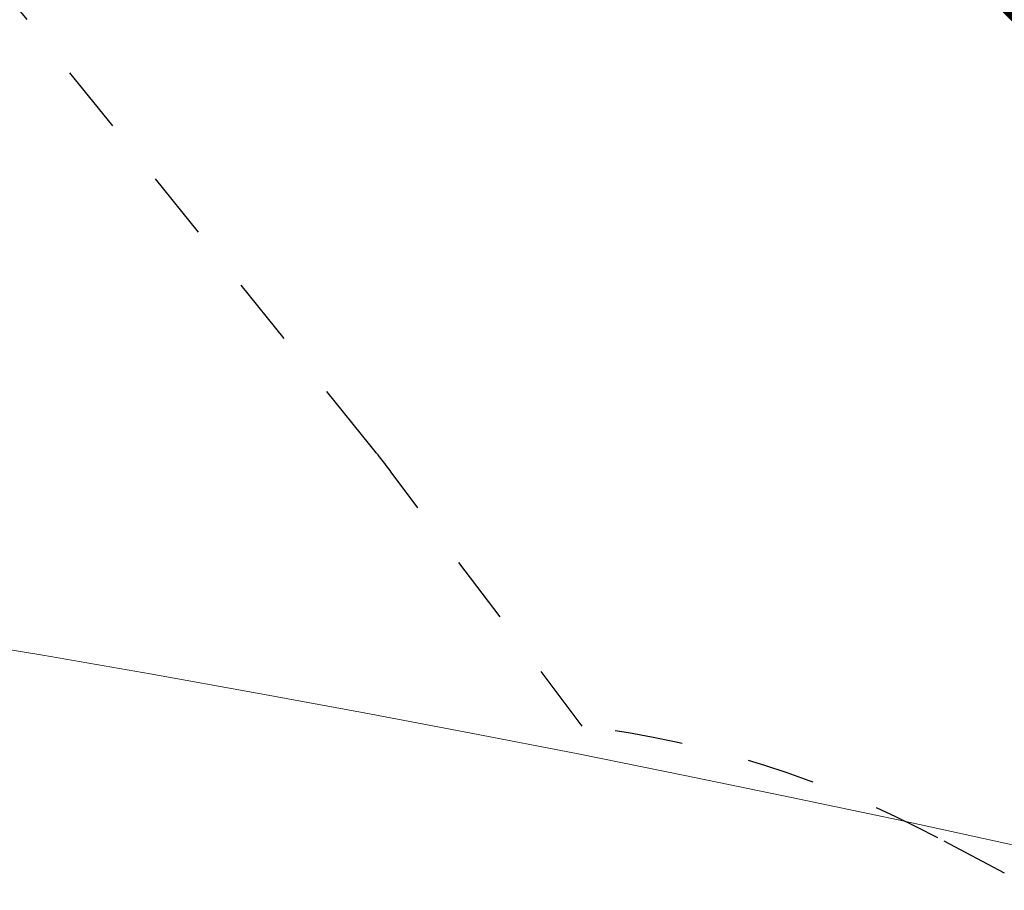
# Model space of a CAD drawing. Extents: x 5459245 to 5462690, y 5971016 to 5972523.
# Tile 192 of 198: x 5462455.92 to 5462457.36, y 5972221.65 to 5972222.92. Entities that reach past the tile are written whole.
import ezdxf

# ---------------------------------------------------------------- set-up
doc = ezdxf.new("R2010")
doc.units = 0
doc.linetypes.add('8', pattern=[0.5, 0.25, -0.25])
for name, color, linetype, lineweight in [('! DB - Obrzeże betonowe 8x30', 7, 'CONTINUOUS', 30), ('A_LINIE PZT', 7, 'CONTINUOUS', 13), ('A_MAŁA ARCHITEKTURA', 195, 'CONTINUOUS', 9), ('A_PROJEKTY TOWARZYSZĄCE', 7, 'CONTINUOUS', 20)]:
    doc.layers.add(name, color=color, linetype=linetype, lineweight=lineweight)
doc.layers.add('ADT CCTV', color=102, linetype='CONTINUOUS')

# ---------------------------------------------------------------- blocks, each defined once
blk = doc.blocks.new('A$C792F184C')
at = {"layer": '! DB - Obrzeże betonowe 8x30', "const_width": 0.1}
blk.add_lwpolyline([(13.3729, 124.6663, 0.104169), (-5.1664, 75.9739), (-5.5269, 73.4873), (-5.8293, 70.9742), (-6.0733, 68.4563), (-6.2611, 65.9352), (-6.3953, 63.4122), (-6.478, 60.8891), (-6.5117, 58.3673), (-6.4987, 55.8483), (-6.4412, 53.3337), (-6.3417, 50.8249), (-6.2031, 48.3351), (-2.9844, -2.4039)], format="xyb", dxfattribs=at)
blk = doc.blocks.new('A$C8d9de67b')
at = {"layer": 'A_MAŁA ARCHITEKTURA', "linetype": '8', "lineweight": 25, "ltscale": 2}
for p, q in [((-108.3, 2761.7), (-208.3, 2714.7)), ((-1168.4, 2395.6), (-2368.7, 2354.6)), ((-652.2, 2396.5), (-1117.2, 2396.5))]:
    blk.add_line(p, q, dxfattribs=at)
for centre, start, end in [((429.1, 1356.9), 115.1487, 136.1296), ((-1117.2, 896.5), 90, 91.9555)]:
    blk.add_arc(centre, 1500, start, end, dxfattribs=at)
blk = doc.blocks.new('A770198')
at = {"layer": 'ADT CCTV', "color": 140, "lineweight": 9}
blk.add_arc((30, 19.0421), 30, 140.60054, 219.40054, dxfattribs=at)
blk = doc.blocks.new('G$CFAE608CC')
at = {"layer": 'ADT CCTV', "rotation": 90}
blk.add_blockref('A770198', (38.0838, 0), dxfattribs=at)

msp = doc.modelspace()

# ---------------------------------------------------------------- linework, layer by layer
at = {"layer": 'A_LINIE PZT', "const_width": 0.15}
msp.add_lwpolyline([(5462448.0559, 5972198.2665), (5462453.8996, 5972203.3063), (5462457.8288, 5972213.5804), (5462461.5121, 5972218.9819), (5462455.1083, 5972225.2423), (5462438.1697, 5972221.4701), (5462434.8041, 5972210.0012), (5462434.8041, 5972210.0012)], close=True, dxfattribs=at)

# ---------------------------------------------------------------- block references
at = {"layer": 'A_MAŁA ARCHITEKTURA', "xscale": 0.001, "yscale": 0.001, "zscale": 0.001, "rotation": 306.9280860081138}
msp.add_blockref('A$C8d9de67b', (5462455.2223, 5972219.927), dxfattribs=at)
at = {"layer": 'A_PROJEKTY TOWARZYSZĄCE'}
msp.add_blockref('A$C792F184C', (5462461.0209, 5972101.9454), dxfattribs=at)
at = {"layer": 'ADT CCTV', "rotation": 184.5356804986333}
msp.add_blockref('G$CFAE608CC', (5462467.5094, 5972223.8305), dxfattribs=at)

doc.saveas('drawing.dxf')
